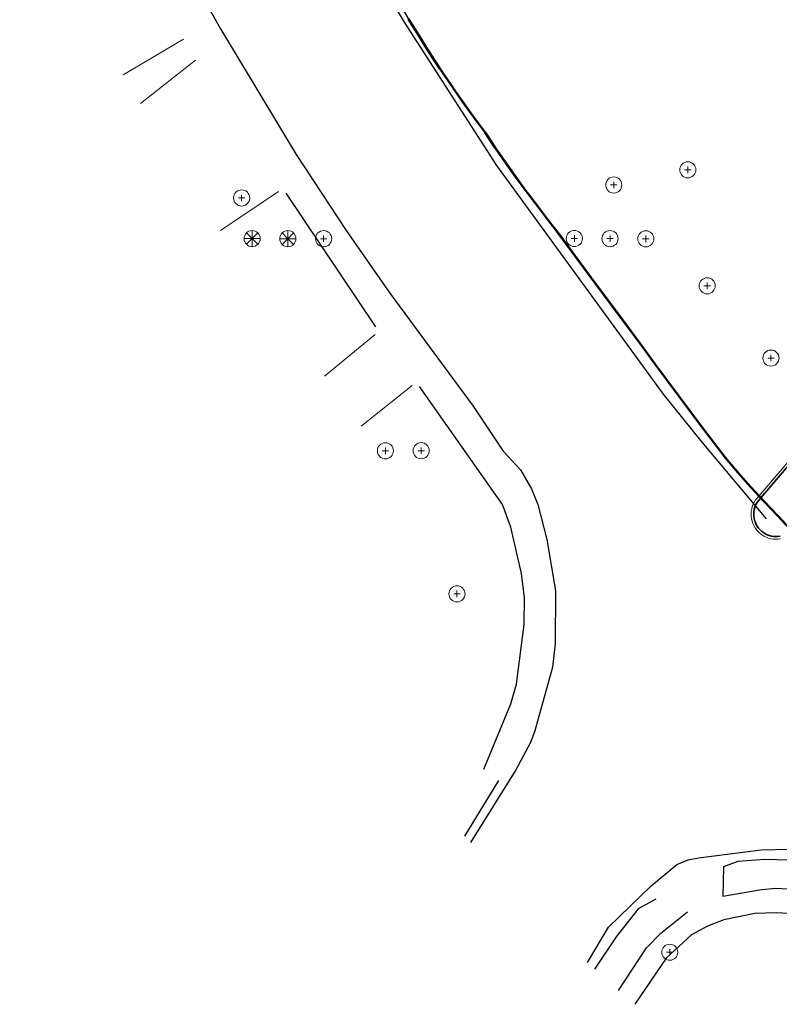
# Model space of a CAD drawing. Header units: metres. Extents: x -6552 to -6384, y 5654608 to 5654799.
# Tile 1 of 20: x -6534 to -6492, y 5654608 to 5654663. Entities that reach past the tile are written whole.
import ezdxf

# ---------------------------------------------------------------- set-up
doc = ezdxf.new("R2010")
doc.units = ezdxf.units.M
doc.header["$LTSCALE"] = 0.5
doc.linetypes.add('PHANTOM', pattern=[22, 12, -2, 2, -2, 2, -2])
for name, color, linetype, lineweight in [('L-HARD-PATT', 253, 'Continuous', 13), ('L-HARD-PAVE', 8, 'Continuous', 35), ('V-PROP-LINE', 7, 'PHANTOM', 50), ('V-ROAD-CURB', 7, 'Continuous', 25), ('V-ROAD-DW', 8, 'Continuous', 18), ('V-ROAD-SW', 8, 'Continuous', 25), ('V-VEG-TREE', 94, 'Continuous', 18)]:
    doc.layers.add(name, color=color, linetype=linetype, lineweight=lineweight)

# ---------------------------------------------------------------- blocks, each defined once
blk = doc.blocks.new('VEG-TREE-DECID')
at = {"color": 0, "lineweight": -2}
for p, q in [((-0.6, 0), (0.6, 0)), ((0, -0.6), (0, 0.6))]:
    blk.add_line(p, q, dxfattribs=at)
blk.add_circle((0, 0), 1.5, dxfattribs=at)
blk = doc.blocks.new('VEG-TREE-CONIF')
at = {"color": 0, "lineweight": -2}
for q in [(-1.5, 0), (-1.06, 1.06), (-1.06, -1.06), (0, 1.5), (1.06, 1.06), (1.5, 0), (0, -1.5), (1.06, -1.06)]:
    blk.add_line((0, 0), q, dxfattribs=at)
blk.add_circle((0, 0), 1.5, dxfattribs=at)

msp = doc.modelspace()

# ---------------------------------------------------------------- linework, layer by layer
at = {"layer": 'L-HARD-PATT'}
for points in [[(-6491.587, 5654634.394), (-6491.724, 5654634.376), (-6491.861, 5654634.372), (-6491.998, 5654634.381), (-6492.134, 5654634.404), (-6492.266, 5654634.44), (-6492.395, 5654634.489), (-6492.518, 5654634.55), (-6492.634, 5654634.622), (-6492.743, 5654634.706), (-6492.843, 5654634.801), (-6492.933, 5654634.904), (-6493.013, 5654635.016), (-6493.082, 5654635.135), (-6493.138, 5654635.26), (-6493.182, 5654635.391), (-6493.213, 5654635.524), (-6493.23, 5654635.661), (-6493.235, 5654635.798), (-6493.225, 5654635.935), (-6493.203, 5654636.071), (-6493.167, 5654636.203), (-6493.118, 5654636.332), (-6493.057, 5654636.455), (-6492.984, 5654636.571), (-6492.9, 5654636.68), (-6474.236, 5654658.571)], [(-6474.005, 5654658.611), (-6492.786, 5654636.583), (-6492.861, 5654636.486), (-6492.926, 5654636.382), (-6492.98, 5654636.272), (-6493.024, 5654636.157), (-6493.056, 5654636.039), (-6493.076, 5654635.918), (-6493.085, 5654635.795), (-6493.081, 5654635.673), (-6493.065, 5654635.551), (-6493.038, 5654635.431), (-6492.998, 5654635.315), (-6492.948, 5654635.203), (-6492.887, 5654635.097), (-6492.816, 5654634.997), (-6492.735, 5654634.905), (-6492.646, 5654634.821), (-6492.549, 5654634.746), (-6492.445, 5654634.681), (-6492.335, 5654634.626), (-6492.22, 5654634.583), (-6492.102, 5654634.551), (-6491.981, 5654634.53), (-6491.858, 5654634.522), (-6491.736, 5654634.526), (-6491.614, 5654634.541)]]:
    msp.add_lwpolyline(points, dxfattribs=at)
at = {"layer": 'L-HARD-PAVE'}
msp.add_lwpolyline([(-6491.614, 5654634.541), (-6491.736, 5654634.526), (-6491.858, 5654634.522), (-6491.981, 5654634.53), (-6492.102, 5654634.551), (-6492.22, 5654634.583), (-6492.335, 5654634.626), (-6492.445, 5654634.681), (-6492.549, 5654634.746), (-6492.646, 5654634.821), (-6492.735, 5654634.905), (-6492.816, 5654634.997), (-6492.887, 5654635.097), (-6492.948, 5654635.203), (-6492.998, 5654635.315), (-6493.038, 5654635.431), (-6493.065, 5654635.551), (-6493.081, 5654635.673), (-6493.085, 5654635.795), (-6493.076, 5654635.918), (-6493.056, 5654636.039), (-6493.024, 5654636.157), (-6492.98, 5654636.272), (-6492.926, 5654636.382), (-6492.861, 5654636.486), (-6492.786, 5654636.583), (-6474.005, 5654658.611)], dxfattribs=at)
at = {"layer": 'V-PROP-LINE'}
msp.add_lwpolyline([(-6491.013, 5654634.898), (-6491.761, 5654635.694), (-6492.514, 5654636.486), (-6493.258, 5654637.285), (-6493.982, 5654638.101), (-6494.675, 5654638.945), (-6495.342, 5654639.809), (-6496.002, 5654640.677), (-6496.657, 5654641.55), (-6497.308, 5654642.425), (-6497.956, 5654643.302), (-6498.604, 5654644.179), (-6499.252, 5654645.057), (-6499.923, 5654645.964), (-6500.595, 5654646.872), (-6501.266, 5654647.78), (-6501.938, 5654648.688), (-6502.609, 5654649.596), (-6503.28, 5654650.504), (-6503.891, 5654651.321), (-6504.511, 5654652.132), (-6505.133, 5654652.943), (-6505.752, 5654653.755), (-6506.362, 5654654.573), (-6506.958, 5654655.401), (-6507.535, 5654656.242), (-6508.087, 5654657.099), (-6508.743, 5654657.984), (-6509.388, 5654658.876), (-6510.019, 5654659.777), (-6510.635, 5654660.688), (-6511.235, 5654661.612), (-6511.805, 5654662.518), (-6512.369, 5654663.428)], dxfattribs=at)
at = {"layer": 'V-ROAD-CURB'}
for points in [[(-6492.366, 5654635.511), (-6495.978, 5654639.806), (-6498.127, 5654642.491), (-6502.782, 5654648.875), (-6507.438, 5654655.259), (-6512.6, 5654663.276), (-6515.343, 5654667.874), (-6517.687, 5654672.076), (-6519.939, 5654676.425), (-6521.962, 5654680.697), (-6523.931, 5654685.273), (-6525.251, 5654688.584), (-6526.492, 5654691.969), (-6528.2, 5654697.129), (-6529.68, 5654702.226), (-6530.776, 5654706.438), (-6532.072, 5654712.095), (-6533.244, 5654718.24), (-6534.098, 5654724.337)], [(-6525.005, 5654666.696), (-6522.882, 5654662.892), (-6518.645, 5654655.873), (-6515.85, 5654651.621), (-6513.424, 5654648.118), (-6508.77, 5654641.811), (-6507.096, 5654639.294), (-6506.116, 5654638.249), (-6505.506, 5654637.189), (-6505.142, 5654636.311), (-6504.643, 5654634.359), (-6504.166, 5654631.494), (-6504.187, 5654628.528), (-6504.333, 5654627.222), (-6505.314, 5654623.666), (-6505.564, 5654623.011), (-6506.37, 5654621.484), (-6508.908, 5654617.424)], [(-6514.325, 5654666.762), (-6512.291, 5654663.291), (-6510.195, 5654660.039)], [(-6502.383, 5654610.724), (-6501.203, 5654612.709), (-6498.821, 5654615.016), (-6497.381, 5654616.206), (-6496.75, 5654616.47), (-6496.18, 5654616.581), (-6492.673, 5654617.016), (-6491.093, 5654617.061)], [(-6494.82, 5654614.431), (-6492.661, 5654614.796), (-6491.847, 5654614.884), (-6491.167, 5654614.844)], [(-6500.643, 5654609.165), (-6499.072, 5654611.553), (-6498.278, 5654612.371), (-6496.782, 5654613.556)]]:
    msp.add_lwpolyline(points, dxfattribs=at)
at = {"layer": 'V-ROAD-DW'}
for points in [[(-6524.949, 5654662.311), (-6528.326, 5654660.329)], [(-6527.357, 5654658.714), (-6524.276, 5654661.142)], [(-6519.631, 5654653.8), (-6522.871, 5654651.634)], [(-6517.075, 5654643.483), (-6514.245, 5654645.813)], [(-6512.175, 5654642.963), (-6515.02, 5654640.686)]]:
    msp.add_lwpolyline(points, dxfattribs=at)
at = {"layer": 'V-ROAD-SW'}
for points in [[(-6510.195, 5654660.043), (-6505.978, 5654654.058), (-6501.119, 5654647.532), (-6496.249, 5654641.008), (-6494.667, 5654638.938), (-6493.19, 5654637.208)], [(-6514.192, 5654646.247), (-6519.211, 5654653.717)], [(-6508.171, 5654621.52), (-6506.664, 5654625.177), (-6506.342, 5654626.271), (-6505.922, 5654629.619), (-6505.901, 5654631.108), (-6506.058, 5654632.454), (-6506.658, 5654635.058), (-6507.125, 5654636.316), (-6511.769, 5654642.905)], [(-6509.231, 5654617.785), (-6507.327, 5654620.901)], [(-6489.791, 5654616.407), (-6492.465, 5654616.478), (-6493.978, 5654616.377), (-6494.773, 5654616.077), (-6494.821, 5654614.431)], [(-6498.565, 5654614.269), (-6499.543, 5654613.729), (-6500.772, 5654612.162), (-6501.985, 5654610.346)], [(-6449.105, 5654613.327), (-6452.243, 5654612.375), (-6453.889, 5654611.966), (-6457.798, 5654611.338), (-6462.285, 5654610.897), (-6464.92, 5654610.745), (-6471.683, 5654610.666), (-6474.69, 5654610.832), (-6478.431, 5654611.277), (-6484.34, 5654612.35), (-6490.244, 5654613.408), (-6491.794, 5654613.494), (-6493.029, 5654613.464), (-6494.762, 5654613.11), (-6495.663, 5654612.765), (-6496.558, 5654612.275), (-6497.983, 5654610.965), (-6499.724, 5654608.39)]]:
    msp.add_lwpolyline(points, dxfattribs=at)

# ---------------------------------------------------------------- block references
at = {"layer": 'V-VEG-TREE', "xscale": 0.3, "yscale": 0.3}
for name, p in [('VEG-TREE-DECID', (-6496.77, 5654655.017)), ('VEG-TREE-DECID', (-6500.908, 5654654.169)), ('VEG-TREE-DECID', (-6521.698, 5654653.445)), ('VEG-TREE-CONIF', (-6521.112, 5654651.172)), ('VEG-TREE-CONIF', (-6519.115, 5654651.17)), ('VEG-TREE-DECID', (-6517.116, 5654651.169)), ('VEG-TREE-DECID', (-6503.11, 5654651.178)), ('VEG-TREE-DECID', (-6501.117, 5654651.171)), ('VEG-TREE-DECID', (-6499.117, 5654651.163)), ('VEG-TREE-DECID', (-6495.687, 5654648.538)), ('VEG-TREE-DECID', (-6492.126, 5654644.499)), ('VEG-TREE-DECID', (-6513.666, 5654639.318)), ('VEG-TREE-DECID', (-6511.668, 5654639.323)), ('VEG-TREE-DECID', (-6509.667, 5654631.324)), ('VEG-TREE-DECID', (-6497.779, 5654611.3))]:
    msp.add_blockref(name, p, dxfattribs=at)

doc.saveas('drawing.dxf')
